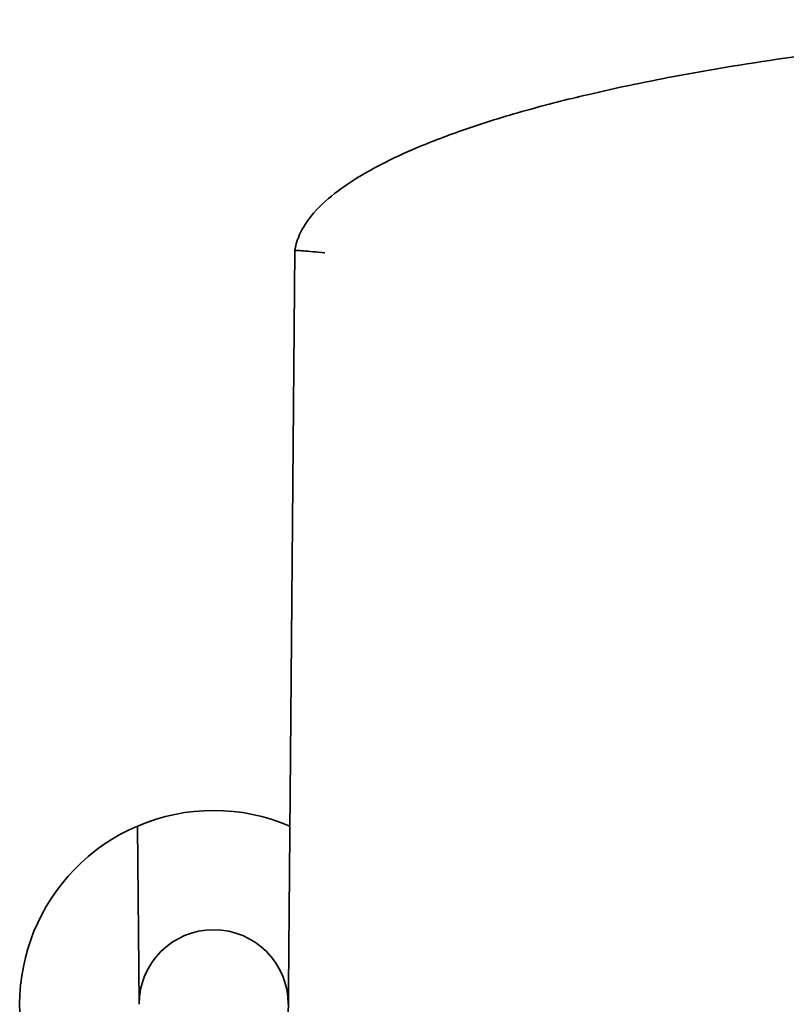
# Model space of a CAD drawing. Header units: inches. Extents: x 2.9 to 36.1, y -1.9 to 23.5.
# Tile 4 of 30: x 12.641 to 13.283, y 5.023 to 5.849. Entities that reach past the tile are written whole.
import ezdxf

# ---------------------------------------------------------------- set-up
doc = ezdxf.new("R2010")
doc.units = ezdxf.units.IN
doc.header["$MEASUREMENT"] = 0
doc.layers.add('Visible Edges(ANSI)', color=7, linetype='Continuous', lineweight=35)

msp = doc.modelspace()

# ---------------------------------------------------------------- linework, layer by layer
at = {"layer": 'Visible Edges(ANSI)'}
for p, q in [((12.87152, 5.65528), (12.85705, 3.99728)), ((12.741, 5.02328), (12.7397, 5.17273))]:
    msp.add_line(p, q, dxfattribs=at)
for radius, start, end in [(0.1625, 66.88104, 113.11896), (0.1625, 113.11896, 292.11896), (0.0625, 0, 180)]:
    msp.add_arc((12.8035, 5.02328), radius, start, end, dxfattribs=at)
for points, knots in [([(14.65931, 5.68806), (14.65751, 5.69005), (14.65567, 5.69192), (14.63913, 5.70777), (14.62377, 5.7169), (14.57649, 5.74218), (14.54373, 5.75397), (14.47838, 5.77442), (14.44564, 5.78273), (14.30717, 5.8134), (14.19974, 5.82681), (13.98707, 5.84462), (13.88086, 5.84864), (13.77402, 5.84864), (13.71483, 5.84864), (13.65565, 5.84737), (13.53969, 5.84222), (13.48284, 5.83845), (13.38215, 5.82914), (13.33833, 5.8242), (13.26086, 5.81345), (13.2272, 5.8081), (13.16794, 5.79709), (13.14229, 5.79179), (13.0995, 5.78173), (13.08228, 5.77735), (13.04714, 5.76748), (13.02922, 5.76197), (12.99764, 5.75093), (12.98395, 5.74572), (12.95995, 5.73534), (12.94959, 5.73046), (12.93301, 5.72156), (12.92672, 5.71793), (12.91348, 5.70943), (12.90652, 5.7045), (12.89296, 5.69286), (12.88625, 5.68643), (12.87691, 5.672), (12.87368, 5.66601), (12.8718, 5.65701), (12.87165, 5.65615), (12.87152, 5.65528)], [-11.590841, -11.590841, -11.590841, -11.590841, -11.575311, -11.575311, -11.451544, -11.451544, -11.197418, -11.197418, -10.943292, -10.943292, -10.134216, -10.134216, -9.32514, -9.32514, -9.32514, -8.876811, -8.876811, -8.444337, -8.444337, -8.111665, -8.111665, -7.855763, -7.855763, -7.658916, -7.658916, -7.525712, -7.525712, -7.386813, -7.386813, -7.279967, -7.279967, -7.197778, -7.197778, -7.147194, -7.147194, -7.090496, -7.090496, -7.034393, -7.034393, -7.004626, -7.004626, -7.001574, -7.001574, -7.001574, -7.001574]), ([(12.8965, 5.65318), (12.89645, 5.65319), (12.8964, 5.6532), (12.89304, 5.65357), (12.88976, 5.65389), (12.88371, 5.65444), (12.881, 5.65467), (12.87644, 5.65501), (12.87463, 5.65514), (12.87216, 5.65528), (12.87152, 5.6553), (12.87152, 5.65528)], [-0.1001572, -0.1001572, -0.1001572, -0.1001572, -0.0997986, -0.0997986, -0.0743669, -0.0743669, -0.0495273, -0.0495273, -0.0247502, -0.0247502, 0, 0, 0, 0])]:
    msp.add_open_spline(points, degree=3, knots=knots, dxfattribs=at)

doc.saveas('drawing.dxf')
